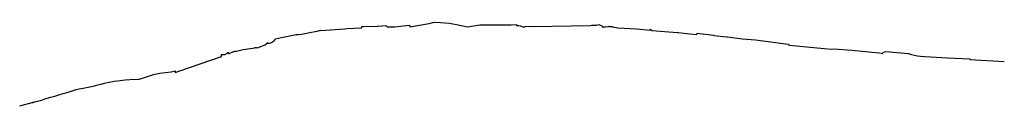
# Model space of a CAD drawing. Header units: metres. Extents: x 0 to 200176, y 0 to 356276.
# Tile 1 of 52: x 0 to 542, y 0 to 46. Entities that reach past the tile are written whole.
import ezdxf

# ---------------------------------------------------------------- set-up
doc = ezdxf.new("R2010")
doc.units = ezdxf.units.M
doc.layers.add('B-WE-GW-MAAIVELD-GD', color=90, linetype='Continuous', lineweight=25)
doc.layers.add('X-XX-AL-HULPLIJNEN', color=4, linetype='Continuous', lineweight=25, plot=False)

# ---------------------------------------------------------------- blocks, each defined once
blk = doc.blocks.new('*U355')
at = {"layer": 'B-WE-GW-MAAIVELD-GD', "color": 90, "linetype": 'Continuous', "lineweight": 25, "ltscale": 2}
blk.add_lwpolyline([(0, 0), (6.85, 1.75), (7.15, 1.82), (7.36, 1.88), (8.09, 1.95), (8.16, 2.08), (12.14, 3.02), (13.91, 3.78), (17.16, 4.69), (19.39, 5.32), (21.62, 5.97), (23.85, 6.64), (26.08, 7.32), (28.31, 8.01), (30.54, 8.72), (31.15, 8.92), (32.76, 9.25), (34.99, 9.7), (40.48, 10.79), (43.07, 11.45), (44.85, 11.91), (46.64, 12.34), (48.42, 12.76), (49.17, 12.93), (50.21, 13.12), (51.99, 13.42), (53.78, 13.69), (58.11, 14.31), (60.68, 14.36), (65.28, 14.64), (65.76, 14.67), (66.55, 14.74), (66.97, 14.88), (68.65, 15.46), (70.34, 16.02), (72.03, 16.57), (73.72, 17.09), (75.27, 17.56), (75.4, 17.58), (77.09, 17.84), (83.44, 18.71), (85.63, 19.11), (85.66, 18.26), (88.22, 19.09), (111.07, 27.15), (111.1, 28.03), (111.16, 28.17), (111.85, 28.09), (112.24, 28.08), (112.62, 28.13), (113.01, 28.24), (113.4, 28.42), (113.78, 28.64), (114.17, 28.91), (114.55, 29.22), (114.81, 29.45), (114.94, 28.96), (115.04, 28.54), (115.33, 28.68), (117.3, 29.58), (117.56, 29.71), (117.82, 29.83), (118.02, 29.92), (118.09, 29.92), (118.35, 29.91), (118.61, 29.92), (118.88, 29.94), (119.14, 29.98), (119.4, 30.04), (123.09, 30.89), (129.42, 31.78), (129.6, 32.09), (130.48, 32.02), (130.57, 31.86), (131.38, 32.11), (134.89, 33.56), (134.92, 33.4), (135.39, 33.57), (135.44, 33.9), (136.66, 34.71), (136.88, 34.25), (138.71, 34.76), (140.33, 35.84), (140.65, 36.8), (151.36, 39.03), (151.53, 39.07), (152.28, 39.26), (153.26, 39.1), (155.07, 39.42), (157, 39.69), (158.16, 39.89), (159.5, 40.19), (163.84, 41.1), (165.85, 41.6), (165.86, 41.35), (178.94, 42.22), (180.08, 42.52), (188.18, 42.76), (188.45, 43.53), (189.25, 43.65), (196.88, 43.81), (197.02, 43.81), (197.08, 43.81), (197.16, 43.82), (201.53, 44.13), (201.96, 43.74), (202.37, 43.36), (206.57, 43.39), (214.67, 44.34), (214.7, 43.35), (214.71, 43.41), (225.36, 45.28), (228.27, 45.88), (231.58, 45.8), (236.39, 45.43), (236.45, 45.42), (240.42, 44.71), (246.45, 43.45), (253.29, 44.51), (270.66, 44.46), (273.46, 44.66), (273.51, 44.15), (273.61, 44.14), (274.76, 44.13), (275.57, 44.03), (277.07, 43.47), (278.11, 43.35), (278.22, 43.68), (278.3, 43.72), (282.82, 43.58), (303.69, 44.03), (314.16, 44.1), (315, 44.25), (315.39, 44.27), (315.52, 44.28), (315.65, 44.26), (315.92, 44.25), (316.1, 44.26), (316.18, 44.25), (316.45, 44.25), (316.71, 44.26), (316.98, 44.28), (317.24, 44.32), (317.51, 44.37), (317.64, 44.39), (318.81, 44.61), (319.6, 44.35), (320.41, 44.04), (320.62, 43.58), (320.81, 43.23), (321.47, 43.32), (321.64, 43.31), (322.43, 43.44), (324, 43.65), (324.14, 43.66), (324.39, 43.67), (324.64, 43.68), (324.89, 43.67), (325, 43.66), (325.14, 43.65), (325.39, 43.63), (325.64, 43.6), (325.89, 43.56), (326.14, 43.51), (326.39, 43.46), (329.37, 42.8), (339.63, 42.25), (347.11, 41.6), (347.23, 41.63), (347.24, 41.76), (347.27, 42.19), (347.93, 41.32), (362.22, 40.32), (362.48, 40.3), (369.01, 39.6), (372.82, 39.2), (372.84, 39.24), (372.88, 39.91), (381.98, 38.84), (382.22, 38.55), (389.37, 37.88), (389.53, 37.86), (389.69, 37.84), (397.86, 36.77), (405.11, 36.17), (423.09, 33.94), (423.1, 33.7), (423.88, 33.31), (442.82, 31.49), (442.83, 31.49), (447.12, 31.08), (448.07, 31.36), (458.09, 30.49), (473.15, 29.1), (475.18, 28.76), (475.36, 29.51), (476.91, 29.78), (489.11, 28.63), (490.99, 28.15), (494.36, 27.39), (495.99, 27.18), (498.3, 27.01), (510.7, 26.29), (523.06, 25.87), (523.07, 25.5), (542.06, 24.33)], dxfattribs=at)

msp = doc.modelspace()

# ---------------------------------------------------------------- linework, layer by layer
at = {"layer": 'X-XX-AL-HULPLIJNEN', "ltscale": 0.2, "flags": 128}
msp.add_lwpolyline([(0, 0), (0, 0)], dxfattribs=at)

# ---------------------------------------------------------------- block references
at = {"layer": 'X-XX-AL-HULPLIJNEN'}
msp.add_blockref('*U355', (0, 0), dxfattribs=at)

doc.saveas('drawing.dxf')
